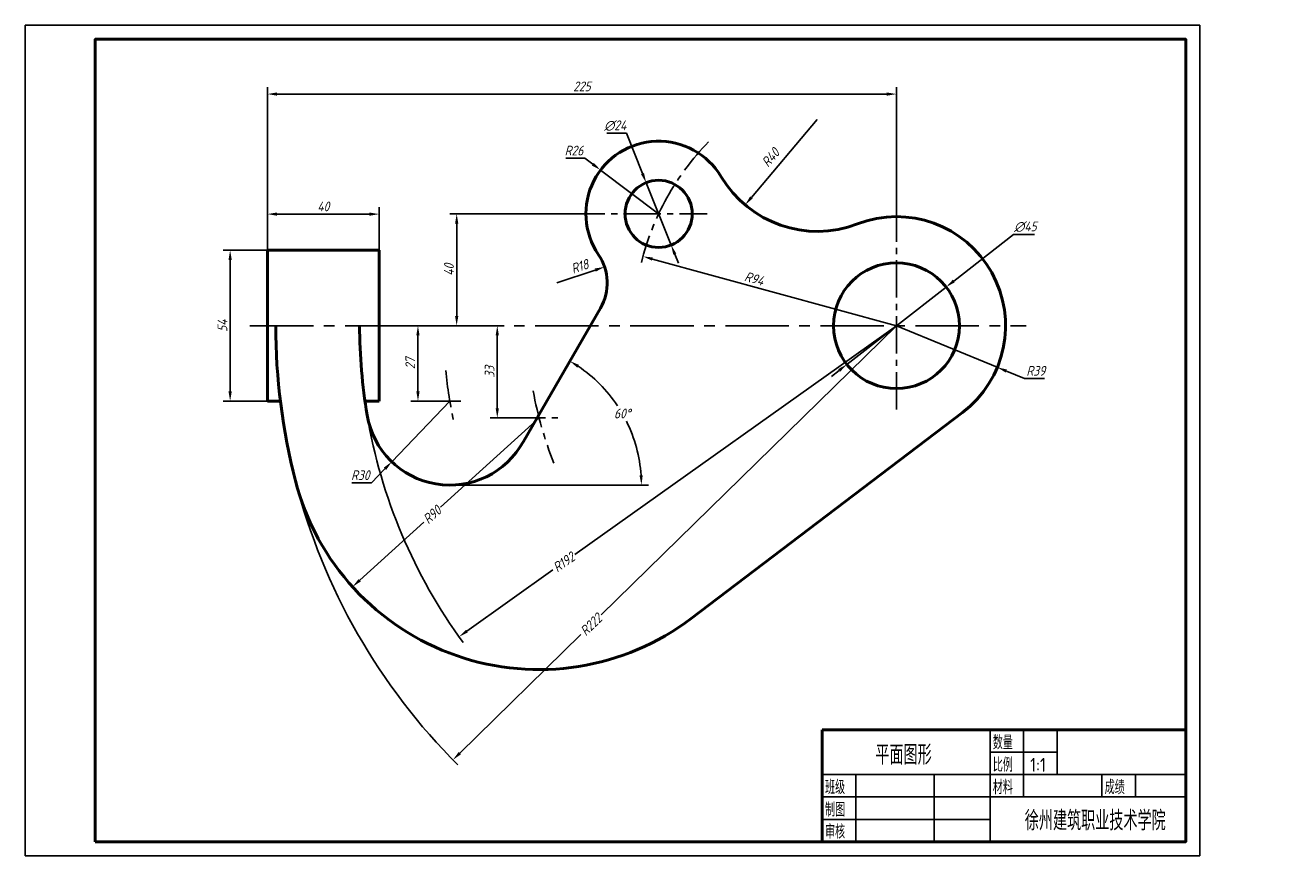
# Model space of a CAD drawing. Header units: millimetres. Extents: x 0 to 453, y 0 to 297.
import ezdxf

# ---------------------------------------------------------------- set-up
doc = ezdxf.new("R2010")
doc.units = ezdxf.units.MM
doc.header["$LTSCALE"] = 0.7
doc.linetypes.add('CENTER2', pattern=[28.575, 19.05, -3.175, 3.175, -3.175])
doc.layers.add('尺寸层', color=221, linetype='Continuous')
doc.layers.add('细实线层', color=7, linetype='Continuous')
doc.layers.add('点画线层', color=3, linetype='CENTER2', lineweight=25)
doc.layers.add('粗实线层', color=7, linetype='Continuous', lineweight=50)
doc.styles.add('工程字体（斜）', font='gbeitc.shx', dxfattribs={"bigfont": 'gbcbig.shx'})
doc.styles.add('工程斜体', font='gbeitc.shx', dxfattribs={"bigfont": 'gbcbig.shx'})
doc.styles.add('工程直体', font='gbenor.shx', dxfattribs={"bigfont": 'gbcbig.shx'})
doc.dimstyles.new('gb35', dxfattribs={"dimtxt": 3.5, "dimasz": 3.5, "dimexe": 2.5, "dimexo": 0, "dimgap": 1, "dimtad": 1, "dimdsep": 46, "dimtxsty": '工程字体（斜）', "dimcen": 0, "dimadec": 0, "dimazin": 0, "dimtfac": 1, "dimtmove": 0, "dimatfit": 3, "dimfxl": 0, "dimarcsym": 0})
doc.dimstyles.new('圆内直径', dxfattribs={"dimtxt": 3.5, "dimasz": 3.5, "dimexe": 2.5, "dimexo": 0, "dimgap": 1, "dimtad": 1, "dimtxsty": '工程斜体', "dimcen": 0, "dimadec": 0, "dimazin": 0, "dimtfac": 1, "dimtmove": 2, "dimatfit": 3, "dimfxl": 0, "dimarcsym": 0})
doc.dimstyles.new('直径加引线', dxfattribs={"dimtxt": 3.5, "dimasz": 3.5, "dimexe": 2.5, "dimexo": 0, "dimgap": 1, "dimtad": 1, "dimtoh": 1, "dimdsep": 46, "dimtxsty": '工程字体（斜）', "dimcen": 0, "dimadec": 0, "dimazin": 0, "dimtfac": 1, "dimtmove": 1, "dimatfit": 3, "dimfxl": 0, "dimarcsym": 0})
doc.dimstyles.new('直径无引线', dxfattribs={"dimtxt": 3.5, "dimasz": 3.5, "dimexe": 2.5, "dimexo": 0, "dimgap": 1, "dimtad": 1, "dimdsep": 46, "dimtxsty": '工程字体（斜）', "dimcen": 0, "dimadec": 0, "dimazin": 0, "dimtfac": 1, "dimtmove": 2, "dimatfit": 3, "dimfxl": 0, "dimarcsym": 0})
doc.dimstyles.new('角度样式', dxfattribs={"dimtxt": 3.5, "dimasz": 3.5, "dimexe": 2.5, "dimexo": 0, "dimgap": 1, "dimtad": 1, "dimtih": 1, "dimtoh": 1, "dimdsep": 46, "dimtxsty": '工程字体（斜）', "dimcen": 0, "dimadec": 0, "dimazin": 0, "dimtfac": 1, "dimtmove": 0, "dimatfit": 3, "dimfxl": 0, "dimarcsym": 0})

# ---------------------------------------------------------------- blocks, each defined once
blk = doc.blocks.new('*D59')
at = {"layer": 'Defpoints', "color": 0, "ltscale": 1.7}
for p in [(283.22, 263.3), (257.4, 232.75)]:
    blk.add_point(p, dxfattribs=at)
at = {"layer": '尺寸层', "color": 0, "lineweight": -2, "ltscale": 1.7}
blk.add_line((283.22, 263.3), (259.66, 235.42), dxfattribs=at)
at = {"layer": '尺寸层', "color": 0, "ltscale": 1.7}
blk.add_solid([(259.22, 235.8), (260.11, 235.05), (257.4, 232.75)], dxfattribs=at)
at = {"layer": '尺寸层', "color": 0, "ltscale": 1.7, "insert": (266.5, 249.68), "char_height": 3.5, "attachment_point": 5, "rotation": 49.8002, "style": '工程字体（斜）'}
blk.add_mtext('R40', dxfattribs=at)
blk = doc.blocks.new('*D60')
at = {"layer": 'Defpoints', "color": 0, "ltscale": 1.7}
for p in [(207.16, 210.58), (190.09, 204.85)]:
    blk.add_point(p, dxfattribs=at)
at = {"layer": '尺寸层', "color": 0, "lineweight": -2, "ltscale": 1.7}
blk.add_line((190.09, 204.85), (203.84, 209.47), dxfattribs=at)
at = {"layer": '尺寸层', "color": 0, "ltscale": 1.7}
blk.add_solid([(203.65, 210.02), (204.02, 208.91), (207.16, 210.58)], dxfattribs=at)
at = {"layer": '尺寸层', "color": 0, "ltscale": 1.7, "insert": (198.29, 210.78), "char_height": 3.5, "attachment_point": 5, "rotation": 18.5667, "style": '工程字体（斜）'}
blk.add_mtext('R18', dxfattribs=at)
blk = doc.blocks.new('*D61')
at = {"layer": 'Defpoints', "color": 0, "ltscale": 1.7}
for p in [(151.83, 162.56), (131.06, 140.91)]:
    blk.add_point(p, dxfattribs=at)
at = {"layer": '尺寸层', "color": 0, "lineweight": -2, "ltscale": 1.7}
for p, q in [((151.83, 162.56), (131.06, 140.91)), ((123.79, 133.34), (128.63, 138.39)), ((116.81, 133.34), (123.79, 133.34))]:
    blk.add_line(p, q, dxfattribs=at)
at = {"layer": '尺寸层', "color": 0, "ltscale": 1.7}
blk.add_solid([(128.21, 138.79), (129.06, 137.98), (131.06, 140.91)], dxfattribs=at)
at = {"layer": '尺寸层', "color": 0, "ltscale": 1.7, "insert": (119.8, 136.09), "char_height": 3.5, "attachment_point": 5, "style": '工程字体（斜）'}
blk.add_mtext('R30', dxfattribs=at)
blk = doc.blocks.new('*D66')
at = {"layer": 'Defpoints', "color": 0, "ltscale": 1.7}
for p in [(183.75, 156.56), (117.02, 96.18)]:
    blk.add_point(p, dxfattribs=at)
at = {"layer": '尺寸层', "color": 0, "lineweight": -2, "ltscale": 1.7}
for p, q in [((183.75, 156.56), (148.43, 124.6)), ((119.61, 98.53), (142.52, 119.25))]:
    blk.add_line(p, q, dxfattribs=at)
at = {"layer": '尺寸层', "color": 0, "ltscale": 1.7}
blk.add_solid([(119.22, 98.96), (120, 98.09), (117.02, 96.18)], dxfattribs=at)
at = {"layer": '尺寸层', "color": 0, "ltscale": 1.7, "insert": (145.47, 121.93), "char_height": 3.5, "attachment_point": 5, "rotation": 42.1373, "style": '工程斜体'}
blk.add_mtext('R90', dxfattribs=at)
blk = doc.blocks.new('*D67')
at = {"layer": 'Defpoints', "color": 0, "ltscale": 1.7}
for p in [(311.56, 189.56), (152.92, 34.27)]:
    blk.add_point(p, dxfattribs=at)
at = {"layer": '尺寸层', "color": 0, "lineweight": -2, "ltscale": 1.7}
for p, q in [((311.56, 189.56), (205.95, 86.18)), ((155.42, 36.72), (198.68, 79.07))]:
    blk.add_line(p, q, dxfattribs=at)
blk.add_arc((311.56, 189.56), 222, 194.4775, 225.0331, dxfattribs=at)
at = {"layer": '尺寸层', "color": 0, "ltscale": 1.7}
blk.add_solid([(155.01, 37.13), (155.83, 36.3), (152.92, 34.27)], dxfattribs=at)
at = {"layer": '尺寸层', "color": 0, "ltscale": 1.7, "insert": (202.32, 82.63), "char_height": 3.5, "attachment_point": 5, "rotation": 44.3878, "style": '工程斜体'}
blk.add_mtext('R222', dxfattribs=at)
blk = doc.blocks.new('*D68')
at = {"layer": 'Defpoints', "color": 0, "ltscale": 1.7}
for p in [(311.56, 189.56), (155.08, 78.3)]:
    blk.add_point(p, dxfattribs=at)
at = {"layer": '尺寸层', "color": 0, "lineweight": -2, "ltscale": 1.7}
for p, q in [((311.56, 189.56), (196.48, 107.74)), ((157.94, 80.33), (188.67, 102.19))]:
    blk.add_line(p, q, dxfattribs=at)
blk.add_arc((311.56, 189.56), 192, 189.5941, 216.1594, dxfattribs=at)
at = {"layer": '尺寸层', "color": 0, "ltscale": 1.7}
blk.add_solid([(157.6, 80.81), (158.27, 79.86), (155.08, 78.3)], dxfattribs=at)
at = {"layer": '尺寸层', "color": 0, "ltscale": 1.7, "insert": (192.58, 104.96), "char_height": 3.5, "attachment_point": 5, "rotation": 35.4134, "style": '工程斜体'}
blk.add_mtext('R192', dxfattribs=at)
blk = doc.blocks.new('*D69')
at = {"layer": 'Defpoints', "color": 0, "ltscale": 1.7}
for p in [(329.31, 203.39), (293.82, 175.73)]:
    blk.add_point(p, dxfattribs=at)
at = {"layer": '尺寸层', "color": 0, "lineweight": -2, "ltscale": 1.7}
for p, q in [((353.45, 222.21), (332.07, 205.54)), ((360.87, 222.21), (353.45, 222.21)), ((293.82, 175.73), (329.31, 203.39)), ((291.05, 173.58), (288.29, 171.43))]:
    blk.add_line(p, q, dxfattribs=at)
at = {"layer": '尺寸层', "color": 0, "ltscale": 1.7}
for points in [[(331.71, 206), (332.43, 205.08), (329.31, 203.39)], [(290.7, 174.04), (291.41, 173.12), (293.82, 175.73)]]:
    blk.add_solid(points, dxfattribs=at)
at = {"layer": '尺寸层', "color": 0, "ltscale": 1.7, "insert": (357.66, 224.96), "char_height": 3.5, "attachment_point": 5, "style": '工程字体（斜）'}
blk.add_mtext('∅45', dxfattribs=at)
blk = doc.blocks.new('*D70')
at = {"layer": 'Defpoints', "color": 0, "ltscale": 1.7}
for p in [(222.03, 240.7), (230.96, 218.42)]:
    blk.add_point(p, dxfattribs=at)
at = {"layer": '尺寸层', "color": 0, "lineweight": -2, "ltscale": 1.7}
for p, q in [((207.97, 258.37), (214.95, 258.37)), ((214.95, 258.37), (220.73, 243.95)), ((230.96, 218.42), (222.03, 240.7)), ((232.26, 215.17), (233.56, 211.92))]:
    blk.add_line(p, q, dxfattribs=at)
at = {"layer": '尺寸层', "color": 0, "ltscale": 1.7}
for points in [[(221.27, 244.17), (220.19, 243.73), (222.03, 240.7)], [(232.8, 215.39), (231.72, 214.96), (230.96, 218.42)]]:
    blk.add_solid(points, dxfattribs=at)
at = {"layer": '尺寸层', "color": 0, "ltscale": 1.7, "insert": (210.96, 261.12), "char_height": 3.5, "attachment_point": 5, "style": '工程字体（斜）'}
blk.add_mtext('∅24', dxfattribs=at)
blk = doc.blocks.new('*D72')
at = {"layer": 'Defpoints', "color": 0, "ltscale": 1.7}
for p in [(205.74, 245.22), (226.5, 229.56)]:
    blk.add_point(p, dxfattribs=at)
at = {"layer": '尺寸层', "color": 0, "lineweight": -2, "ltscale": 1.7}
for p, q in [((193.25, 249.44), (200.15, 249.44)), ((200.15, 249.44), (202.95, 247.33)), ((226.5, 229.56), (205.74, 245.22))]:
    blk.add_line(p, q, dxfattribs=at)
at = {"layer": '尺寸层', "color": 0, "ltscale": 1.7}
blk.add_solid([(203.3, 247.79), (202.6, 246.86), (205.74, 245.22)], dxfattribs=at)
at = {"layer": '尺寸层', "color": 0, "ltscale": 1.7, "insert": (196.2, 252.19), "char_height": 3.5, "attachment_point": 5, "style": '工程字体（斜）'}
blk.add_mtext('R26', dxfattribs=at)
blk = doc.blocks.new('*D73')
at = {"layer": 'Defpoints', "color": 0, "ltscale": 1.7}
for p in [(311.56, 189.56), (347.61, 174.68)]:
    blk.add_point(p, dxfattribs=at)
at = {"layer": '尺寸层', "color": 0, "lineweight": -2, "ltscale": 1.7}
for p, q in [((311.56, 189.56), (347.61, 174.68)), ((357.32, 170.67), (350.85, 173.34)), ((364.44, 170.67), (357.32, 170.67))]:
    blk.add_line(p, q, dxfattribs=at)
at = {"layer": '尺寸层', "color": 0, "ltscale": 1.7}
blk.add_solid([(351.07, 173.88), (350.62, 172.8), (347.61, 174.68)], dxfattribs=at)
at = {"layer": '尺寸层', "color": 0, "ltscale": 1.7, "insert": (361.38, 173.42), "char_height": 3.5, "attachment_point": 5, "style": '工程字体（斜）'}
blk.add_mtext('R39', dxfattribs=at)
blk = doc.blocks.new('*D74')
at = {"layer": 'Defpoints', "color": 0, "ltscale": 1.7}
for p in [(220.88, 214.33), (311.56, 189.56)]:
    blk.add_point(p, dxfattribs=at)
at = {"layer": '尺寸层', "color": 0, "lineweight": -2, "ltscale": 1.7}
blk.add_line((311.56, 189.56), (224.26, 213.41), dxfattribs=at)
at = {"layer": '尺寸层', "color": 0, "ltscale": 1.7}
blk.add_solid([(224.41, 213.97), (224.11, 212.84), (220.88, 214.33)], dxfattribs=at)
at = {"layer": '尺寸层', "color": 0, "ltscale": 1.7, "insert": (260.66, 206.4), "char_height": 3.5, "attachment_point": 5, "rotation": 344.724, "style": '工程斜体'}
blk.add_mtext('R94', dxfattribs=at)
blk = doc.blocks.new('*D75')
at = {"layer": 'Defpoints', "color": 0, "ltscale": 1.7}
for p in [(205.68, 195.85), (217.25, 150.07), (178.12, 148.11), (151.83, 132.56), (211.06, 132.56)]:
    blk.add_point(p, dxfattribs=at)
at = {"layer": '尺寸层', "color": 0, "lineweight": -2, "ltscale": 1.7}
blk.add_line((211.06, 132.56), (222.84, 132.56), dxfattribs=at)
for start, end in [(33.6219, 56.0826), (3.9174, 26.5059)]:
    blk.add_arc((169.14, 132.56), 51.2, start, end, dxfattribs=at)
at = {"layer": '尺寸层', "color": 0, "ltscale": 1.7}
for points in [[(197.4, 174.56), (198.02, 175.55), (194.74, 176.9)], [(220.81, 136.08), (219.64, 136.04), (220.34, 132.56)]]:
    blk.add_solid(points, dxfattribs=at)
at = {"layer": '尺寸层', "color": 0, "ltscale": 1.7, "insert": (213.48, 158.16), "char_height": 3.5, "attachment_point": 5, "style": '工程字体（斜）'}
blk.add_mtext('60°', dxfattribs=at)
blk = doc.blocks.new('*D76')
at = {"layer": 'Defpoints', "color": 0, "ltscale": 1.7}
for p in [(126.56, 189.56), (140.42, 189.56), (151.83, 162.56)]:
    blk.add_point(p, dxfattribs=at)
at = {"layer": '尺寸层', "color": 0, "lineweight": -2, "ltscale": 1.7}
for p, q in [((126.56, 189.56), (142.92, 189.56)), ((140.42, 166.06), (140.42, 186.06)), ((151.83, 162.56), (137.92, 162.56))]:
    blk.add_line(p, q, dxfattribs=at)
at = {"layer": '尺寸层', "color": 0, "ltscale": 1.7}
for points in [[(139.84, 186.06), (141.01, 186.06), (140.42, 189.56)], [(139.84, 166.06), (141.01, 166.06), (140.42, 162.56)]]:
    blk.add_solid(points, dxfattribs=at)
at = {"layer": '尺寸层', "color": 0, "ltscale": 1.7, "insert": (137.67, 176.06), "char_height": 3.5, "attachment_point": 5, "rotation": 90, "style": '工程字体（斜）'}
blk.add_mtext('27', dxfattribs=at)
blk = doc.blocks.new('*D77')
at = {"layer": 'Defpoints', "color": 0, "ltscale": 1.7}
for p in [(140.42, 189.56), (168.79, 189.56), (183.75, 156.56)]:
    blk.add_point(p, dxfattribs=at)
at = {"layer": '尺寸层', "color": 0, "lineweight": -2, "ltscale": 1.7}
for p, q in [((140.42, 189.56), (171.29, 189.56)), ((168.79, 160.06), (168.79, 186.06)), ((183.75, 156.56), (166.29, 156.56))]:
    blk.add_line(p, q, dxfattribs=at)
at = {"layer": '尺寸层', "color": 0, "ltscale": 1.7}
for points in [[(168.21, 186.06), (169.38, 186.06), (168.79, 189.56)], [(168.21, 160.06), (169.38, 160.06), (168.79, 156.56)]]:
    blk.add_solid(points, dxfattribs=at)
at = {"layer": '尺寸层', "color": 0, "ltscale": 1.7, "insert": (166.04, 173.06), "char_height": 3.5, "attachment_point": 5, "rotation": 90, "style": '工程字体（斜）'}
blk.add_mtext('33', dxfattribs=at)
blk = doc.blocks.new('*D78')
at = {"layer": 'Defpoints', "color": 0, "ltscale": 1.7}
for p in [(193.96, 229.56), (154.27, 189.56), (168.79, 189.56)]:
    blk.add_point(p, dxfattribs=at)
at = {"layer": '尺寸层', "color": 0, "lineweight": -2, "ltscale": 1.7}
for p, q in [((193.96, 229.56), (151.77, 229.56)), ((154.27, 226.06), (154.27, 193.06)), ((168.79, 189.56), (151.77, 189.56))]:
    blk.add_line(p, q, dxfattribs=at)
at = {"layer": '尺寸层', "color": 0, "ltscale": 1.7}
for points in [[(153.69, 226.06), (154.86, 226.06), (154.27, 229.56)], [(153.69, 193.06), (154.86, 193.06), (154.27, 189.56)]]:
    blk.add_solid(points, dxfattribs=at)
at = {"layer": '尺寸层', "color": 0, "ltscale": 1.7, "insert": (151.52, 209.56), "char_height": 3.5, "attachment_point": 5, "rotation": 90, "style": '工程字体（斜）'}
blk.add_mtext('40', dxfattribs=at)
blk = doc.blocks.new('*D79')
at = {"layer": 'Defpoints', "color": 0, "ltscale": 1.7}
for p in [(73.25, 216.56), (86.56, 216.56), (86.56, 162.56)]:
    blk.add_point(p, dxfattribs=at)
at = {"layer": '尺寸层', "color": 0, "lineweight": -2, "ltscale": 1.7}
for p, q in [((86.56, 216.56), (70.75, 216.56)), ((73.25, 166.06), (73.25, 213.06)), ((86.56, 162.56), (70.75, 162.56))]:
    blk.add_line(p, q, dxfattribs=at)
at = {"layer": '尺寸层', "color": 0, "ltscale": 1.7}
for points in [[(72.66, 213.06), (73.83, 213.06), (73.25, 216.56)], [(72.66, 166.06), (73.83, 166.06), (73.25, 162.56)]]:
    blk.add_solid(points, dxfattribs=at)
at = {"layer": '尺寸层', "color": 0, "ltscale": 1.7, "insert": (70.5, 189.56), "char_height": 3.5, "attachment_point": 5, "rotation": 90, "style": '工程字体（斜）'}
blk.add_mtext('54', dxfattribs=at)
blk = doc.blocks.new('*D80')
at = {"layer": 'Defpoints', "color": 0, "ltscale": 1.7}
for p in [(126.56, 229.47), (86.56, 216.56), (126.56, 216.56)]:
    blk.add_point(p, dxfattribs=at)
at = {"layer": '尺寸层', "color": 0, "lineweight": -2, "ltscale": 1.7}
for p, q in [((86.56, 216.56), (86.56, 231.97)), ((126.56, 216.56), (126.56, 231.97)), ((90.06, 229.47), (123.06, 229.47))]:
    blk.add_line(p, q, dxfattribs=at)
at = {"layer": '尺寸层', "color": 0, "ltscale": 1.7}
for points in [[(90.06, 230.05), (90.06, 228.88), (86.56, 229.47)], [(123.06, 230.05), (123.06, 228.88), (126.56, 229.47)]]:
    blk.add_solid(points, dxfattribs=at)
at = {"layer": '尺寸层', "color": 0, "ltscale": 1.7, "insert": (106.56, 232.22), "char_height": 3.5, "attachment_point": 5, "style": '工程字体（斜）'}
blk.add_mtext('40', dxfattribs=at)
blk = doc.blocks.new('*D81')
at = {"layer": 'Defpoints', "color": 0, "ltscale": 1.7}
for p in [(311.56, 272.4), (86.56, 231.97), (311.56, 232.95)]:
    blk.add_point(p, dxfattribs=at)
at = {"layer": '尺寸层', "color": 0, "lineweight": -2, "ltscale": 1.7}
for p, q in [((86.56, 231.97), (86.56, 274.9)), ((90.06, 272.4), (308.06, 272.4)), ((311.56, 232.95), (311.56, 274.9))]:
    blk.add_line(p, q, dxfattribs=at)
at = {"layer": '尺寸层', "color": 0, "ltscale": 1.7}
for points in [[(90.06, 272.99), (90.06, 271.82), (86.56, 272.4)], [(308.06, 272.99), (308.06, 271.82), (311.56, 272.4)]]:
    blk.add_solid(points, dxfattribs=at)
at = {"layer": '尺寸层', "color": 0, "ltscale": 1.7, "insert": (199.06, 275.15), "char_height": 3.5, "attachment_point": 5, "style": '工程字体（斜）'}
blk.add_mtext('225', dxfattribs=at)

msp = doc.modelspace()

# ---------------------------------------------------------------- linework, layer by layer
at = {"layer": '尺寸层', "ltscale": 1.7}
msp.add_line((151.828, 132.561), (211.058, 132.561), dxfattribs=at)
at = {"layer": '点画线层'}
for p, q in [((311.562, 232.95), (311.562, 159.233)), ((193.964, 229.561), (243.813, 229.561)), ((142.385, 162.561), (156.988, 162.561)), ((172.724, 156.561), (192.468, 156.561))]:
    msp.add_line(p, q, dxfattribs=at)
at = {"layer": '点画线层', "ltscale": 1.7}
msp.add_line((80.341, 189.561), (357.969, 189.561), dxfattribs=at)
at = {"layer": '点画线层'}
for radius, start, end in [(94, 135.62793, 166.08331), (162, 185.65699, 192.32114), (132, 190.18009, 201.88359)]:
    msp.add_arc((311.562, 189.561), radius, start, end, dxfattribs=at)
at = {"layer": '粗实线层'}
for p, q in [((86.562, 216.561), (86.562, 162.561)), ((86.562, 216.561), (126.562, 216.561)), ((126.562, 216.561), (126.562, 162.561)), ((178.12, 148.114), (205.68, 195.85)), ((86.562, 162.561), (91.21, 162.561)), ((121.47, 162.561), (126.562, 162.561)), ((238.175, 84.879), (335.145, 158.499))]:
    msp.add_line(p, q, dxfattribs=at)
at = {"layer": '粗实线层', "color": 7}
for p, q in [((285, 5), (285, 45)), ((285, 45), (415, 45))]:
    msp.add_line(p, q, dxfattribs=at)
at = {"layer": '粗实线层'}
msp.add_lwpolyline([(25, 5), (415, 5), (415, 292), (25, 292)], close=True, dxfattribs=at)
for centre, radius in [((226.497, 229.561), 12), ((311.562, 189.561), 22.5)]:
    msp.add_circle(centre, radius, dxfattribs=at)
for centre, radius, start, end in [((226.497, 229.561), 26, 30.74582, 214.1679), ((283.221, 263.302), 40, 210.74582, 291.02356), ((311.562, 189.561), 39, 307.20593, 111.02356), ((190.092, 204.85), 18, 330, 34.1679), ((311.562, 189.561), 222, 180, 194.47751), ((311.562, 189.561), 192, 180, 189.59407), ((151.828, 162.561), 30, 189.59407, 331.21104), ((183.754, 156.561), 90, 194.47751, 307.20593)]:
    msp.add_arc(centre, radius, start, end, dxfattribs=at)
at = {"layer": '细实线层', "color": 7}
for p, q in [((345, 5), (345, 45)), ((357, 21), (357, 45)), ((369, 29), (369, 45)), ((345, 37), (369, 37)), ((285, 29), (415, 29)), ((297, 5), (297, 29)), ((325, 5), (325, 29)), ((385, 21), (385, 29)), ((397, 21), (397, 29)), ((285, 21), (415, 21)), ((285, 13), (345, 13))]:
    msp.add_line(p, q, dxfattribs=at)
at = {"layer": '细实线层'}
msp.add_lwpolyline([(0, 0), (420, 0), (420, 297), (0, 297)], close=True, dxfattribs=at)

# ---------------------------------------------------------------- texts
at = {"layer": '细实线层', "color": 7, "style": '工程直体'}
for s, height, p in [('数量', 5, (346, 38)), ('平面图形', 7, (304.006, 32.571)), ('比例', 5, (346, 30)), ('1:1', 5, (359.355, 30)), ('班级', 5, (286, 22)), ('材料', 5, (346, 22)), ('成绩', 5, (386, 22)), ('制图', 5, (286, 14)), ('徐州建筑职业技术学院', 7, (357.438, 9.053)), ('审核', 5, (286, 6.083))]:
    msp.add_text(s, height=height, dxfattribs=at).set_placement(p)

# ---------------------------------------------------------------- dimensions: what is measured, and where the dimension line sits
at = {"layer": '尺寸层', "ltscale": 1.7}
for base, p1, p2, picture, middle in [((311.562, 272.402), (86.562, 231.968), (311.562, 232.95), '*D81', (199.062, 275.152)), ((126.562, 229.468), (86.562, 216.561), (126.562, 216.561), '*D80', (106.562, 232.218))]:
    dim = msp.add_linear_dim(base=base, p1=p1, p2=p2, dimstyle='gb35', dxfattribs=at)
    dim.commit()
    dim.dimension.update_dxf_attribs({"geometry": picture, "text_midpoint": middle})
for p1, p2, picture, middle in [((230.961, 218.422), (222.034, 240.7), '*D70', (214.952, 258.372)), ((293.815, 175.73), (329.309, 203.392), '*D69', (353.453, 222.21))]:
    dim = msp.add_diameter_dim_2p(p1=p1, p2=p2, dimstyle='直径加引线', dxfattribs=at)
    dim.commit()
    dim.dimension.update_dxf_attribs({"geometry": picture, "text_midpoint": middle, "dimtype": 163})
for center, mpoint, dimstyle, picture, middle in [((283.221, 263.302), (257.402, 232.75), '直径无引线', '*D59', (266.498, 249.68)), ((190.092, 204.85), (207.155, 210.581), '直径无引线', '*D60', (198.29, 210.782)), ((311.562, 189.561), (220.883, 214.327), '圆内直径', '*D74', (260.661, 206.4)), ((311.562, 189.561), (152.916, 34.27), '圆内直径', '*D67', (202.317, 82.626)), ((311.562, 189.561), (155.083, 78.303), '圆内直径', '*D68', (192.578, 104.962)), ((151.828, 162.561), (131.058, 140.914), '直径加引线', '*D61', (123.789, 133.337)), ((183.754, 156.561), (117.015, 96.179), '圆内直径', '*D66', (145.474, 121.928))]:
    dim = msp.add_radius_dim(center=center, mpoint=mpoint, dimstyle=dimstyle, dxfattribs=at)
    dim.commit()
    dim.dimension.update_dxf_attribs({"geometry": picture, "text_midpoint": middle, "dimtype": 164})
for center, mpoint, picture, middle in [((226.497, 229.561), (205.742, 245.22), '*D72', (200.154, 249.436)), ((311.562, 189.561), (347.611, 174.679), '*D73', (361.379, 173.422))]:
    dim = msp.add_radius_dim(center=center, mpoint=mpoint, dimstyle='直径加引线', dxfattribs=at)
    dim.commit()
    dim.dimension.update_dxf_attribs({"geometry": picture, "text_midpoint": middle})
for base, p1, p2, picture, middle in [((154.273, 189.561), (193.964, 229.561), (168.792, 189.561), '*D78', (151.523, 209.561)), ((73.247, 216.561), (86.562, 162.561), (86.562, 216.561), '*D79', (70.497, 189.561)), ((140.423, 189.561), (151.828, 162.561), (126.562, 189.561), '*D76', (137.673, 176.061)), ((168.792, 189.561), (183.754, 156.561), (140.423, 189.561), '*D77', (166.042, 173.061))]:
    dim = msp.add_linear_dim(base=base, p1=p1, p2=p2, angle=90, dimstyle='gb35', dxfattribs=at)
    dim.commit()
    dim.dimension.update_dxf_attribs({"geometry": picture, "text_midpoint": middle})
dim = msp.add_angular_dim_2l(base=(217.254, 150.073), line1=((151.828, 132.561), (211.058, 132.561)), line2=((178.12, 148.114), (205.68, 195.85)), dimstyle='角度样式', dxfattribs=at)
dim.commit()
dim.dimension.update_dxf_attribs({"geometry": '*D75', "text_midpoint": (213.482, 158.162)})

doc.saveas('drawing.dxf')
